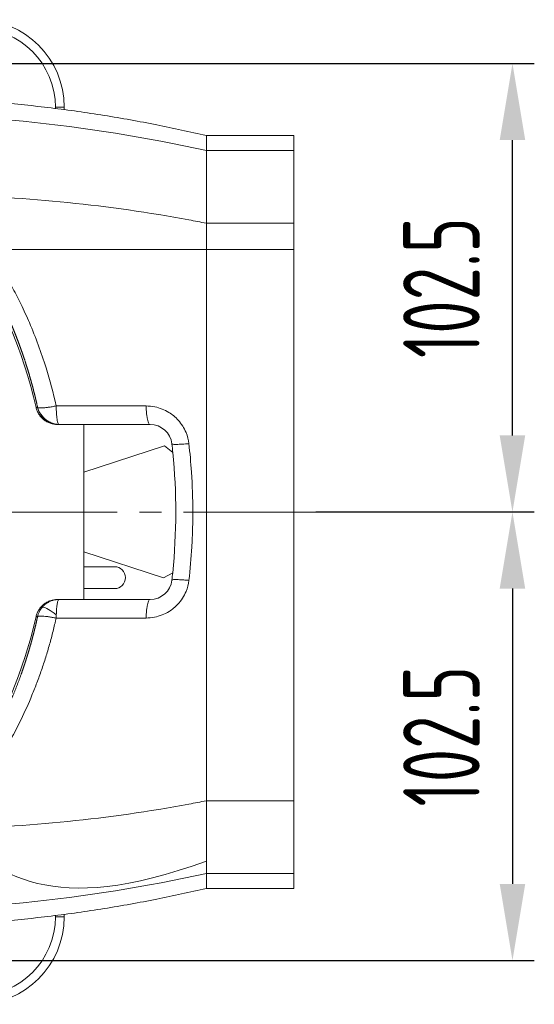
# Model space of a CAD drawing. Header units: millimetres. Extents: x 809 to 6054, y -5716 to -1261.
# Tile 50 of 94: x 4448 to 4566, y -5206 to -4981. Entities that reach past the tile are written whole.
import ezdxf

# ---------------------------------------------------------------- set-up
doc = ezdxf.new("R2010")
doc.units = ezdxf.units.MM
doc.header["$LTSCALE"] = 0.3175
doc.linetypes.add('CENTER2', pattern=[28.574999, 19.049999, -3.175, 3.175, -3.175])
for name, color, linetype, lineweight in [('1轮廓实线层', 7, 'Continuous', 18), ('3中心线层', 1, 'CENTER2', 13), ('7标注层', 4, 'Continuous', 13)]:
    doc.layers.add(name, color=color, linetype=linetype, lineweight=lineweight)
doc.styles.add('PC_TEXTSTYLE', font='ISOCP.SHX', dxfattribs={"width": 0.707, "bigfont": 'GBCBIG.SHX'})
doc.dimstyles.new('GB_LINEAR', dxfattribs={"dimtxt": 3.5, "dimasz": 3.5, "dimexe": 1, "dimexo": 0, "dimgap": 1.5, "dimtad": 1, "dimdsep": 46, "dimtxsty": 'PC_TEXTSTYLE', "dimcen": 0, "dimclrd": 256, "dimclrt": 3, "dimadec": 0, "dimazin": 2, "dimtp": 0.1, "dimtm": 0.1, "dimtfac": 0.71, "dimtdec": 3, "dimtmove": 0, "dimatfit": 3, "dimfxl": 1, "dimtfill": 1, "dimarcsym": 0})

# ---------------------------------------------------------------- blocks, each defined once
blk = doc.blocks.new('*D36')
at = {"layer": '7标注层', "color": 0, "lineweight": -2, "transparency": 16777216}
for p, q in [((4427.04, -4991.48), (4566.04, -4991.48)), ((4516.04, -5093.98), (4566.04, -5093.98))]:
    blk.add_line(p, q, dxfattribs=at)
at = {"layer": '7标注层', "lineweight": -2, "transparency": 16777216}
blk.add_line((4561.04, -5076.48), (4561.04, -5008.98), dxfattribs=at)
at = {"layer": '7标注层', "transparency": 16777216}
for points in [[(4563.96, -5008.98), (4558.12, -5008.98), (4561.04, -4991.48)], [(4558.12, -5076.48), (4563.96, -5076.48), (4561.04, -5093.98)]]:
    blk.add_solid(points, dxfattribs=at)
at = {"layer": 'Defpoints', "color": 0, "transparency": 16777216}
for p in [(4427.04, -4991.48), (4561.04, -4991.48), (4516.04, -5093.98)]:
    blk.add_point(p, dxfattribs=at)
at = {"layer": '7标注层', "color": 3, "transparency": 16777216, "insert": (4544.79, -5042.73), "char_height": 17.5, "attachment_point": 5, "rotation": 90, "style": 'PC_TEXTSTYLE', "bg_fill": 3, "box_fill_scale": 1.1, "bg_fill_color": 257, "bg_fill_transparency": 0}
blk.add_mtext('102.5', dxfattribs=at)
blk = doc.blocks.new('*D37')
at = {"layer": '7标注层', "color": 0, "lineweight": -2, "transparency": 16777216}
for p, q in [((4516.04, -5093.98), (4566.04, -5093.98)), ((4277.04, -5196.48), (4566.04, -5196.48))]:
    blk.add_line(p, q, dxfattribs=at)
at = {"layer": '7标注层', "lineweight": -2, "transparency": 16777216}
blk.add_line((4561.04, -5111.48), (4561.04, -5178.98), dxfattribs=at)
at = {"layer": '7标注层', "transparency": 16777216}
for points in [[(4563.96, -5111.48), (4558.12, -5111.48), (4561.04, -5093.98)], [(4558.12, -5178.98), (4563.96, -5178.98), (4561.04, -5196.48)]]:
    blk.add_solid(points, dxfattribs=at)
at = {"layer": 'Defpoints', "color": 0, "transparency": 16777216}
for p in [(4516.04, -5093.98), (4277.04, -5196.48), (4561.04, -5196.48)]:
    blk.add_point(p, dxfattribs=at)
at = {"layer": '7标注层', "color": 3, "transparency": 16777216, "insert": (4544.79, -5145.23), "char_height": 17.5, "attachment_point": 5, "rotation": 90, "style": 'PC_TEXTSTYLE', "bg_fill": 3, "box_fill_scale": 1.1, "bg_fill_color": 257, "bg_fill_transparency": 0}
blk.add_mtext('102.5', dxfattribs=at)

msp = doc.modelspace()

# ---------------------------------------------------------------- linework, layer by layer
at = {"layer": '1轮廓实线层'}
for p, q in [((4456.53912, -5001.48231), (4458.53912, -5001.48231)), ((4456.53912, -5001.79009), (4456.53912, -5001.48231)), ((4458.53912, -5001.48231), (4458.53912, -5002.03137)), ((4458.53912, -5001.48231), (4458.53912, -5002.07259)), ((4511.03912, -5007.96499), (4491.03912, -5007.96499)), ((4511.03912, -5011.40431), (4491.03912, -5011.40431)), ((4511.03912, -5027.99551), (4491.03912, -5027.99551)), ((4511.03912, -5033.98231), (4491.03912, -5033.98231)), ((4463.03912, -5073.98231), (4457.00242, -5073.98231)), ((4463.03912, -5084.88013), (4463.03912, -5073.98231)), ((4463.03912, -5073.98231), (4478.19054, -5073.98231)), ((4481.47984, -5078.88838), (4463.03912, -5084.88013)), ((4483.36733, -5080.38226), (4481.47984, -5078.88838)), ((4463.03912, -5084.88013), (4463.03912, -5103.08449)), ((4463.03912, -5103.08449), (4463.03912, -5106.48231)), ((4481.21382, -5108.98981), (4463.03912, -5103.08449)), ((4463.03912, -5106.48231), (4463.03912, -5111.48231)), ((4470.03912, -5106.48231), (4463.03912, -5106.48231)), ((4481.21382, -5108.98981), (4483.33917, -5107.86381)), ((4463.03912, -5111.48231), (4463.03912, -5113.98231)), ((4463.03912, -5111.48231), (4470.03912, -5111.48231)), ((4457.00242, -5113.98231), (4463.03912, -5113.98231)), ((4463.03912, -5113.98231), (4478.19054, -5113.98231)), ((4453.55835, -5115.73018), (4453.22665, -5116.12126)), ((4511.03912, -5159.96911), (4491.03912, -5159.96911)), ((4511.03912, -5176.56031), (4491.03912, -5176.56031)), ((4491.03912, -5179.99988), (4511.03912, -5179.99988)), ((4456.53912, -5186.48231), (4456.53912, -5186.17453)), ((4458.53912, -5185.89203), (4458.53912, -5186.48231)), ((4458.53912, -5185.93354), (4458.53912, -5186.48231)), ((4456.53912, -5186.48231), (4458.53912, -5186.48231))]:
    msp.add_line(p, q, dxfattribs=at)
for centre, radius, start, end in [((4438.53912, -5001.48231), 20, 0, 90), ((4438.53912, -5001.48231), 20, 0, 90), ((4438.53912, -5001.48231), 18, 0, 90), ((4346.03912, -5093.98231), 108.71272, 12.7042435, 33.4983734), ((4478.19054, -5078.98231), 5, 6.4757083, 90), ((4346.03912, -5093.98231), 138, 5.655742, 6.4757081), ((4346.03912, -5093.98231), 138, 354.2268183, 5.655742), ((4470.03912, -5108.98231), 2.5, 270, 90), ((4478.19054, -5108.98231), 5, 270, 353.5242919), ((4346.03912, -5093.98231), 138, 353.5242919, 354.2268183), ((4346.03912, -5093.98231), 108.71272, 270, 347.2957577), ((4438.53912, -5186.48231), 20, 270, 0), ((4438.53912, -5186.48231), 20, 270, 0), ((4438.53912, -5186.48231), 18, 270, 0)]:
    msp.add_arc(centre, radius, start, end, dxfattribs=at)
for start_param, end_param in [(6.029492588, 6.240350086), (5.003605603, 6.029492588)]:
    msp.add_ellipse((4457.32085, -5118.98231), major_axis=(-3.83817, 3.20445), ratio=0.162380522, start_param=start_param, end_param=end_param, dxfattribs=at)
for points, degree, knots in [([(4491.03921, -5007.97518), (4487.26632, -5007.08534), (4479.50606, -5005.40046), (4467.67272, -5003.28712), (4455.56311, -5001.57673), (4443.36391, -5000.30766), (4431.07581, -4999.47826), (4418.69916, -4999.09066), (4408.47916, -4999.12935), (4402.39092, -4999.31556), (4400.45296, -4999.39129)], 3, [0, 0, 0, 0, 0.127397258, 0.261116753, 0.395024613, 0.529307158, 0.664149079, 0.799732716, 0.936237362, 1, 1, 1, 1]), ([(4491.03921, -5011.40406), (4491.03921, -5011.23641), (4491.03921, -5010.73617), (4491.03921, -5009.75305), (4491.03921, -5008.81414), (4491.03921, -5008.14624), (4491.03921, -5007.9707), (4491.03921, -5007.96476), (4491.03921, -5007.96474)], 3, [0, 0, 0, 0, 0.19712246, 0.394246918, 0.591371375, 0.788495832, 0.98562029, 1, 1, 1, 1]), ([(4511.03912, -5007.96504), (4511.03912, -5007.96487), (4511.03912, -5008.05364), (4511.03912, -5008.3002), (4511.03912, -5008.4947), (4511.03912, -5009.31634), (4511.03912, -5011.40431)], 2, [0, 0, 0, 0.080980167, 0.195857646, 0.310735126, 0.310735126, 1, 1, 1]), ([(4491.03917, -5027.99543), (4491.03917, -5027.99531), (4491.03917, -5027.99518), (4491.03917, -5025.43649), (4491.03917, -5020.6793), (4491.03917, -5015.1971), (4491.03917, -5012.37648), (4491.03917, -5011.5717), (4491.03917, -5011.40406), (4491.03917, -5011.40404), (4491.03917, -5011.40402)], 3, [0, 0, 0, 0, 0.000013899, 0.000013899, 0.285723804, 0.57143371, 0.857143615, 0.999998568, 0.999998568, 1, 1, 1, 1]), ([(4491.03918, -5033.98233), (4491.03918, -5033.23875), (4491.03919, -5032.55277), (4491.03919, -5031.30121), (4491.03919, -5030.7356), (4491.03919, -5029.22764), (4491.03919, -5028.47421), (4491.03919, -5027.99544)], 3, [0, 0, 0, 0, 0.25, 0.25, 0.5, 0.5, 1, 1, 1, 1]), ([(4448.66496, -5046.54362), (4448.07015, -5045.31881), (4447.45135, -5044.10811), (4445.15193, -5039.83013), (4443.33745, -5036.84724), (4441.37308, -5033.98232)], 3, [0, 0, 0, 0, 0.279408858, 0.279408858, 1, 1, 1, 1]), ([(4491.0391, -5033.98231), (4486.96599, -5033.98231), (4482.87499, -5033.98231), (4474.65721, -5033.98231), (4470.53045, -5033.98231), (4465.34968, -5033.98231), (4463.79377, -5033.98231), (4462.23536, -5033.98231), (4461.19586, -5033.98231), (4460.6759, -5033.98231), (4458.07557, -5033.98231), (4455.99306, -5033.98231), (4449.73881, -5033.98231), (4445.56038, -5033.98231), (4441.37313, -5033.98231)], 3, [0, 0, 0, 0, 0.25, 0.25, 0.5, 0.5, 0.5625, 0.59375, 0.59375, 0.625, 0.625, 0.75, 0.75, 1, 1, 1, 1]), ([(4491.03912, -5033.98231), (4491.03912, -5034.75996), (4491.03912, -5035.53723), (4491.03912, -5042.83476), (4491.03912, -5050.41884), (4491.03912, -5060.40614), (4491.03912, -5070.71578), (4491.03912, -5077.23588), (4491.03912, -5083.82162), (4491.03912, -5088.87365), (4491.03912, -5093.96348), (4491.03912, -5099.87591), (4491.03912, -5105.77863), (4491.03912, -5111.5218), (4491.03912, -5117.2115), (4491.03912, -5127.52218), (4491.03912, -5137.50938), (4491.03912, -5145.09301), (4491.03912, -5152.39258), (4491.03912, -5156.23618), (4491.03912, -5159.96911)], 2, [0, 0, 0, 0.022600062, 0.022600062, 0.162228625, 0.162228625, 0.301857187, 0.301857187, 0.381644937, 0.381644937, 0.44148575, 0.44148575, 0.511300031, 0.511300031, 0.581114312, 0.581114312, 0.720742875, 0.720742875, 0.860371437, 0.860371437, 1, 1, 1]), ([(4511.03912, -5033.98231), (4511.03912, -5040.07695), (4511.03912, -5046.39498), (4511.03912, -5054.62463), (4511.03912, -5063.10237), (4511.03912, -5067.74914), (4511.03912, -5072.45637), (4511.03912, -5077.57008), (4511.03912, -5082.72512), (4511.03912, -5087.98784), (4511.03912, -5098.58359), (4511.03912, -5103.86757), (4511.03912, -5110.73927), (4511.03912, -5117.53914), (4511.03912, -5120.6139), (4511.03912, -5123.6609), (4511.03912, -5132.29075), (4511.03912, -5140.67499), (4511.03912, -5147.03844), (4511.03912, -5153.19673), (4511.03912, -5156.62702), (4511.03912, -5159.96911)], 2, [0, 0, 0, 0.125, 0.125, 0.25, 0.25, 0.3125, 0.3125, 0.375, 0.375, 0.4375, 0.5, 0.5, 0.583333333, 0.583333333, 0.625, 0.625, 0.75, 0.75, 0.875, 0.875, 1, 1, 1]), ([(4456.69443, -5069.74642), (4456.04115, -5066.79324), (4455.26705, -5063.87303), (4453.28316, -5057.49449), (4452.01491, -5054.05733), (4449.9677, -5049.30588), (4449.33139, -5047.9159), (4448.66496, -5046.54362)], 3, [0, 0, 0, 0, 0.365816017, 0.365816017, 0.812361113, 0.812361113, 1, 1, 1, 1]), ([(4448.66498, -5056.83309), (4448.647, -5056.78288), (4448.61104, -5056.68241), (4448.55678, -5056.53177), (4448.50226, -5056.3811), (4448.44747, -5056.23039), (4448.3924, -5056.07966), (4448.33706, -5055.92891), (4448.28144, -5055.77813), (4448.22555, -5055.62732), (4448.16939, -5055.47648), (4448.11294, -5055.32563), (4448.05622, -5055.17475), (4447.99923, -5055.02384), (4447.94195, -5054.87292), (4447.8844, -5054.72197), (4447.82657, -5054.571), (4447.76846, -5054.42002), (4447.71007, -5054.26901), (4447.6514, -5054.11798), (4447.59244, -5053.96694), (4447.53321, -5053.81588), (4447.4737, -5053.66481), (4447.4139, -5053.51371), (4447.35382, -5053.36261), (4447.29346, -5053.21149), (4447.23281, -5053.06035), (4447.17188, -5052.90921), (4447.11066, -5052.75805), (4447.04916, -5052.60688), (4446.98737, -5052.4557), (4446.9253, -5052.30451), (4446.86294, -5052.15331), (4446.80029, -5052.00211), (4446.73736, -5051.8509), (4446.67414, -5051.69968), (4446.61062, -5051.54845), (4446.54682, -5051.39722), (4446.48273, -5051.24599), (4446.41835, -5051.09475), (4446.35368, -5050.94351), (4446.28872, -5050.79227), (4446.22884, -5050.65348), (4446.19057, -5050.56513), (4446.17409, -5050.52716)], 3, [0, 0, 0, 0, 0.023528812, 0.047078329, 0.070648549, 0.094239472, 0.117851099, 0.141483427, 0.165136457, 0.188810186, 0.212504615, 0.23621974, 0.259955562, 0.283712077, 0.307489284, 0.331287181, 0.355105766, 0.378945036, 0.402804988, 0.426685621, 0.45058693, 0.474508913, 0.498451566, 0.522414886, 0.54639887, 0.570403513, 0.594428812, 0.618474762, 0.64254136, 0.6666286, 0.690736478, 0.71486499, 0.739014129, 0.763183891, 0.787374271, 0.811585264, 0.835816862, 0.860069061, 0.884341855, 0.908635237, 0.9329492, 0.957283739, 0.981638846, 1, 1, 1, 1]), ([(4452.44933, -5070.07667), (4452.43801, -5070.02481), (4452.41538, -5069.92107), (4452.38113, -5069.76549), (4452.34666, -5069.60989), (4452.31194, -5069.45427), (4452.27698, -5069.29863), (4452.24177, -5069.14297), (4452.20633, -5068.98729), (4452.17063, -5068.83159), (4452.1347, -5068.67588), (4452.09852, -5068.52014), (4452.06209, -5068.36439), (4452.02542, -5068.20862), (4451.9885, -5068.05284), (4451.95134, -5067.89704), (4451.91393, -5067.74122), (4451.87627, -5067.58539), (4451.83837, -5067.42955), (4451.80022, -5067.27369), (4451.76182, -5067.11782), (4451.72317, -5066.96194), (4451.68428, -5066.80605), (4451.64514, -5066.65015), (4451.60574, -5066.49423), (4451.5661, -5066.33831), (4451.52621, -5066.18238), (4451.48607, -5066.02644), (4451.44568, -5065.87049), (4451.40504, -5065.71453), (4451.36415, -5065.55857), (4451.32301, -5065.4026), (4451.28162, -5065.24663), (4451.23997, -5065.09065), (4451.19807, -5064.93466), (4451.15592, -5064.77868), (4451.11352, -5064.62269), (4451.07087, -5064.46669), (4451.02796, -5064.3107), (4450.9848, -5064.1547), (4450.94138, -5063.9987), (4450.89771, -5063.8427), (4450.85379, -5063.68671), (4450.80961, -5063.53071), (4450.76518, -5063.37472), (4450.72049, -5063.21873), (4450.67555, -5063.06274), (4450.63035, -5062.90675), (4450.58489, -5062.75077), (4450.53918, -5062.59479), (4450.49321, -5062.43882), (4450.44698, -5062.28286), (4450.4005, -5062.1269), (4450.35376, -5061.97095), (4450.30676, -5061.81501), (4450.2595, -5061.65907), (4450.21199, -5061.50315), (4450.16421, -5061.34724), (4450.11618, -5061.19133), (4450.06789, -5061.03544), (4450.01934, -5060.87956), (4449.97052, -5060.72369), (4449.92145, -5060.56784), (4449.87212, -5060.412), (4449.82253, -5060.25617), (4449.77267, -5060.10036), (4449.72256, -5059.94456), (4449.67218, -5059.78879), (4449.62154, -5059.63302), (4449.57064, -5059.47728), (4449.51948, -5059.32156), (4449.46806, -5059.16585), (4449.41637, -5059.01017), (4449.36442, -5058.8545), (4449.31221, -5058.69886), (4449.25973, -5058.54324), (4449.20699, -5058.38764), (4449.15398, -5058.23206), (4449.10071, -5058.07651), (4449.04718, -5057.92098), (4448.99338, -5057.76548), (4448.93931, -5057.61001), (4448.88499, -5057.45456), (4448.83039, -5057.29914), (4448.77553, -5057.14375), (4448.72041, -5056.98838), (4448.68346, -5056.88486), (4448.66498, -5056.83309)], 3, [0, 0, 0, 0, 0.01149967, 0.023005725, 0.034518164, 0.046036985, 0.057562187, 0.069093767, 0.080631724, 0.092176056, 0.103726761, 0.115283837, 0.126847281, 0.138417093, 0.149993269, 0.161575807, 0.173164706, 0.184759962, 0.196361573, 0.207969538, 0.219583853, 0.231204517, 0.242831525, 0.254464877, 0.266104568, 0.277750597, 0.289402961, 0.301061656, 0.31272668, 0.32439803, 0.336075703, 0.347759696, 0.359450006, 0.371146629, 0.382849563, 0.394558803, 0.406274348, 0.417996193, 0.429724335, 0.441458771, 0.453199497, 0.464946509, 0.476699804, 0.488459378, 0.500225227, 0.511997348, 0.523775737, 0.53556039, 0.547351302, 0.559148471, 0.570951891, 0.582761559, 0.59457747, 0.606399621, 0.618228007, 0.630062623, 0.641903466, 0.653750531, 0.665603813, 0.677463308, 0.689329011, 0.701200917, 0.713079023, 0.724963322, 0.736853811, 0.748750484, 0.760653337, 0.772562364, 0.78447756, 0.796398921, 0.808326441, 0.820260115, 0.832199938, 0.844145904, 0.856098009, 0.868056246, 0.88002061, 0.891991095, 0.903967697, 0.915950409, 0.927939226, 0.939934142, 0.951935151, 0.963942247, 0.975955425, 0.987974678, 1, 1, 1, 1]), ([(4457.00242, -5073.98231), (4456.85998, -5073.98231), (4456.71854, -5073.97629), (4456.43756, -5073.95265), (4456.29803, -5073.93503), (4456.02087, -5073.88824), (4455.88324, -5073.85907), (4455.60991, -5073.78906), (4455.47418, -5073.74822), (4455.20478, -5073.65452), (4455.07305, -5073.60232), (4454.81534, -5073.48755), (4454.68935, -5073.42499), (4454.3199, -5073.22196), (4454.08492, -5073.06621), (4453.83384, -5072.86704), (4453.80612, -5072.84457), (4453.75132, -5072.79918), (4453.66998, -5072.73032), (4453.48615, -5072.56442), (4453.33869, -5072.4133), (4453.15091, -5072.20402), (4453.06144, -5072.09548), (4452.89145, -5071.87051), (4452.81093, -5071.75408), (4452.71607, -5071.60344), (4452.69737, -5071.57304), (4452.66074, -5071.51201), (4452.60686, -5071.42004), (4452.55615, -5071.32678), (4452.45893, -5071.13858), (4452.39969, -5071.01087), (4452.29226, -5070.75098), (4452.24406, -5070.61881), (4452.15878, -5070.34999), (4452.12169, -5070.21335), (4452.09036, -5070.07437)], 3, [0, 0, 0, 0, 0.0625, 0.0625, 0.125, 0.125, 0.1875, 0.1875, 0.25, 0.25, 0.3125, 0.3125, 0.375, 0.375, 0.5, 0.5, 0.515625, 0.515625, 0.53125, 0.5625, 0.625, 0.625, 0.6875, 0.6875, 0.75, 0.75, 0.765625, 0.765625, 0.78125, 0.8125, 0.8125, 0.875, 0.875, 0.9375, 0.9375, 1, 1, 1, 1]), ([(4452.44933, -5070.07667), (4452.47512, -5070.11218), (4452.58827, -5070.16937), (4452.93626, -5070.21044), (4453.37299, -5070.20602), (4453.69729, -5070.1848), (4453.81952, -5070.17495)], 3, [0, 0, 0, 0, 0.281441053, 0.56288224, 0.844323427, 1, 1, 1, 1]), ([(4456.06362, -5073.82121), (4455.85228, -5073.76613), (4455.33921, -5073.59583), (4454.57343, -5073.1944), (4453.81822, -5072.5889), (4453.19291, -5071.84965), (4452.72067, -5071.00405), (4452.51958, -5070.39033), (4452.44933, -5070.07667)], 3, [0, 0, 0, 0, 0.119778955, 0.295823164, 0.471867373, 0.647911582, 0.823955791, 1, 1, 1, 1]), ([(4452.44934, -5070.0767), (4452.46801, -5070.1443), (4452.48912, -5070.21527), (4452.53331, -5070.35265), (4452.55683, -5070.42087), (4452.63169, -5070.6241), (4452.68729, -5070.7577), (4452.87138, -5071.1528), (4453.01743, -5071.40926), (4453.52777, -5072.15065), (4453.9515, -5072.59545), (4454.74879, -5073.16877), (4455.03722, -5073.33967), (4455.50253, -5073.55726), (4455.66342, -5073.62349), (4455.99824, -5073.74175), (4456.17363, -5073.79406), (4456.655, -5073.91038), (4456.96641, -5073.95719), (4457.2855, -5073.97463)], 3, [0, 0, 0, 0, 0.036438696, 0.036438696, 0.072882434, 0.072882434, 0.14576991, 0.14576991, 0.291544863, 0.291544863, 0.583094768, 0.583094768, 0.728869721, 0.728869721, 0.801757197, 0.801757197, 0.874644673, 0.874644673, 1, 1, 1, 1]), ([(4453.81952, -5070.17495), (4453.91827, -5070.167), (4454.25224, -5070.13638), (4454.88843, -5070.05857), (4455.76006, -5069.92262), (4456.38033, -5069.80837), (4456.69443, -5069.74642)], 3, [0, 0, 0, 0, 0.129642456, 0.419761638, 0.709880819, 1, 1, 1, 1]), ([(4473.03912, -5069.75471), (4471.02972, -5069.75349), (4469.01693, -5069.75234), (4463.57379, -5069.74944), (4460.13767, -5069.74782), (4456.69443, -5069.74642)], 3, [0, 0, 0, 0, 0.370343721, 0.370343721, 1, 1, 1, 1]), ([(4456.69443, -5069.74642), (4456.70097, -5070.07992), (4456.72262, -5070.73644), (4456.77954, -5071.64957), (4456.85857, -5072.4537), (4456.95647, -5073.116), (4457.0641, -5073.58683), (4457.14006, -5073.78386), (4457.17599, -5073.85033)], 3, [0, 0, 0, 0, 0.170567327, 0.341134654, 0.511701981, 0.682269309, 0.852836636, 1, 1, 1, 1]), ([(4487.04478, -5078.3591), (4486.94534, -5077.49835), (4486.72753, -5076.64913), (4485.97419, -5074.80333), (4485.36417, -5073.83592), (4483.97851, -5072.30815), (4483.24999, -5071.70628), (4481.47438, -5070.62096), (4480.39282, -5070.19573), (4478.60973, -5069.82707), (4477.93146, -5069.75784), (4477.25492, -5069.75739)], 3, [0, 0, 0, 0, 0.183619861, 0.183619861, 0.420380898, 0.420380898, 0.616424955, 0.616424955, 0.856805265, 0.856805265, 1, 1, 1, 1]), ([(4457.3206, -5073.98231), (4456.99963, -5073.98231), (4456.57608, -5073.94127), (4456.1629, -5073.84709), (4456.06362, -5073.82121)], 3, [0, 0, 0, 0, 0.757799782, 1, 1, 1, 1]), ([(4457.17599, -5073.85033), (4457.1817, -5073.8609), (4457.2292, -5073.94332), (4457.27783, -5073.98231), (4457.3206, -5073.98231)], 3, [0, 0, 0, 0, 0.120656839, 1, 1, 1, 1]), ([(4483.15864, -5078.4184), (4483.1611, -5078.44005), (4483.18694, -5078.45904), (4483.28459, -5078.49119), (4483.35646, -5078.50434), (4483.54411, -5078.52445), (4483.65997, -5078.53139), (4483.93238, -5078.53888), (4484.08896, -5078.53942), (4484.43846, -5078.53409), (4484.63137, -5078.52821), (4485.04816, -5078.51021), (4485.27198, -5078.49808), (4485.74433, -5078.4679), (4485.9928, -5078.44986), (4486.50742, -5078.40837), (4486.77356, -5078.38492), (4487.04478, -5078.3591)], 3, [0, 0, 0, 0, 0.125, 0.125, 0.25, 0.25, 0.375, 0.375, 0.5, 0.5, 0.625, 0.625, 0.75, 0.75, 0.875, 0.875, 1, 1, 1, 1]), ([(4487.04478, -5109.60479), (4487.33854, -5107.06247), (4487.56099, -5104.50855), (4487.77785, -5100.81105), (4487.83029, -5099.67171), (4487.91917, -5097.01741), (4487.94457, -5095.50004), (4487.94457, -5090.93467), (4487.84209, -5087.88591), (4487.49178, -5082.68), (4487.29392, -5080.51549), (4487.04478, -5078.3591)], 3, [0, 0, 0, 0, 0.245622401, 0.245622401, 0.354756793, 0.354756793, 0.5, 0.5, 0.791684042, 0.791684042, 1, 1, 1, 1]), ([(4477.25491, -5118.20623), (4477.90155, -5118.20581), (4478.54973, -5118.14256), (4480.35698, -5117.78584), (4481.48953, -5117.34233), (4483.24215, -5116.25518), (4483.91699, -5115.70213), (4485.3037, -5114.21853), (4485.94431, -5113.22311), (4486.72225, -5111.33498), (4486.94414, -5110.47582), (4487.04479, -5109.60478)], 3, [0, 0, 0, 0, 0.1368651, 0.1368651, 0.388094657, 0.388094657, 0.569364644, 0.569364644, 0.814166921, 0.814166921, 1, 1, 1, 1]), ([(4452.09036, -5117.89024), (4452.12169, -5117.75127), (4452.15878, -5117.61464), (4452.24404, -5117.34588), (4452.29222, -5117.21375), (4452.3996, -5116.95395), (4452.45881, -5116.8263), (4452.55596, -5116.63819), (4452.60663, -5116.54499), (4452.66046, -5116.45307), (4452.69706, -5116.39208), (4452.71574, -5116.3617), (4452.81066, -5116.21095), (4452.8912, -5116.09445), (4453.06122, -5115.86942), (4453.15068, -5115.76087), (4453.3384, -5115.55161), (4453.48579, -5115.40055), (4453.64323, -5115.25843), (4453.75044, -5115.1657), (4453.8052, -5115.12031), (4454.08444, -5114.89873), (4454.31962, -5114.74281), (4454.68935, -5114.53962), (4454.81543, -5114.47702), (4455.00884, -5114.39089), (4455.07403, -5114.36348), (4455.20587, -5114.3113), (4455.27257, -5114.28651), (4455.47455, -5114.21628), (4455.6102, -5114.17548), (4455.88343, -5114.10551), (4456.02102, -5114.07635), (4456.29811, -5114.02958), (4456.43761, -5114.01196), (4456.71855, -5113.98832), (4456.85998, -5113.98231), (4457.00242, -5113.98231)], 3, [0, 0, 0, 0, 0.0625, 0.0625, 0.125, 0.125, 0.1875, 0.1875, 0.21875, 0.234375, 0.234375, 0.25, 0.25, 0.3125, 0.3125, 0.375, 0.375, 0.4375, 0.46875, 0.46875, 0.5, 0.5, 0.625, 0.625, 0.6875, 0.6875, 0.71875, 0.71875, 0.75, 0.75, 0.8125, 0.8125, 0.875, 0.875, 0.9375, 0.9375, 1, 1, 1, 1]), ([(4453.50851, -5115.75412), (4453.67687, -5115.55467), (4453.86086, -5115.36846), (4454.25564, -5115.02711), (4454.46637, -5114.87192), (4454.9095, -5114.59646), (4455.14185, -5114.47614), (4455.62246, -5114.27328), (4455.87073, -5114.19079), (4456.12389, -5114.12815)], 3, [0, 0, 0, 0, 0.25, 0.25, 0.5, 0.5, 0.75, 0.75, 1, 1, 1, 1]), ([(4456.12389, -5114.12815), (4456.31947, -5114.07977), (4456.51797, -5114.04328), (4456.91794, -5113.99456), (4457.11939, -5113.98231), (4457.32085, -5113.98231)], 3, [0, 0, 0, 0, 0.5, 0.5, 1, 1, 1, 1]), ([(4457.32085, -5113.98231), (4457.28752, -5113.98231), (4457.2542, -5114.00313), (4457.18837, -5114.08578), (4457.15588, -5114.14769), (4457.09251, -5114.31098), (4457.06165, -5114.41238), (4457.00233, -5114.65227), (4456.97387, -5114.79067), (4456.92007, -5115.10116), (4456.89472, -5115.27318), (4456.84776, -5115.64651), (4456.82616, -5115.84786), (4456.78722, -5116.2748), (4456.7699, -5116.50043), (4456.73995, -5116.97038), (4456.72733, -5117.21469), (4456.71722, -5117.46532)], 3, [0, 0, 0, 0, 0.125, 0.125, 0.25, 0.25, 0.375, 0.375, 0.5, 0.5, 0.625, 0.625, 0.75, 0.75, 0.875, 0.875, 1, 1, 1, 1]), ([(4478.19054, -5113.98231), (4478.12673, -5113.98231), (4477.9991, -5114.05064), (4477.81545, -5114.35395), (4477.64708, -5114.84573), (4477.50084, -5115.50595), (4477.38268, -5116.30773), (4477.29741, -5117.21842), (4477.26482, -5117.87342), (4477.25492, -5118.20623)], 3, [0, 0, 0, 0, 0.142857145, 0.28571429, 0.428571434, 0.571428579, 0.714285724, 0.857142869, 1, 1, 1, 1]), ([(4452.44956, -5117.88795), (4452.49338, -5117.69231), (4452.54898, -5117.49932), (4452.68285, -5117.12139), (4452.76115, -5116.93647), (4452.93937, -5116.57739), (4453.03926, -5116.40321), (4453.25919, -5116.06812), (4453.37925, -5115.90723), (4453.50851, -5115.75412)], 3, [0, 0, 0, 0, 0.25, 0.25, 0.5, 0.5, 0.75, 0.75, 1, 1, 1, 1]), ([(4448.66489, -5141.41992), (4449.55284, -5139.59161), (4450.38734, -5137.73195), (4451.55729, -5134.90153), (4451.93363, -5133.95124), (4452.65886, -5132.03737), (4453.35662, -5130.1104), (4453.99908, -5128.15971), (4454.61372, -5126.19838), (4454.90712, -5125.21216), (4455.46596, -5123.22952), (4455.73138, -5122.23315), (4456.10845, -5120.73191), (4456.23062, -5120.23038), (4456.4086, -5119.47653), (4456.46705, -5119.22499), (4456.58219, -5118.72141), (4456.63887, -5118.46954), (4456.69468, -5118.21724)], 3, [0, 0, 0, 0, 0.25, 0.25, 0.375, 0.375, 0.5, 0.625, 0.625, 0.75, 0.75, 0.875, 0.875, 0.9375, 0.9375, 0.96875, 0.96875, 1, 1, 1, 1]), ([(4448.66498, -5131.13197), (4448.68134, -5131.08613), (4448.71407, -5130.99447), (4448.76292, -5130.85691), (4448.81156, -5130.71933), (4448.86, -5130.58173), (4448.90823, -5130.44411), (4448.95625, -5130.30646), (4449.00406, -5130.16879), (4449.05166, -5130.03111), (4449.09906, -5129.8934), (4449.14625, -5129.75567), (4449.19323, -5129.61793), (4449.24001, -5129.48016), (4449.28658, -5129.34238), (4449.33294, -5129.20458), (4449.37909, -5129.06676), (4449.42504, -5128.92893), (4449.47078, -5128.79108), (4449.51632, -5128.65321), (4449.56165, -5128.51533), (4449.60678, -5128.37744), (4449.6517, -5128.23953), (4449.69641, -5128.1016), (4449.74092, -5127.96367), (4449.78522, -5127.82572), (4449.82932, -5127.68775), (4449.87322, -5127.54978), (4449.91691, -5127.41179), (4449.9604, -5127.2738), (4450.00368, -5127.13579), (4450.04676, -5126.99777), (4450.08963, -5126.85974), (4450.1323, -5126.72171), (4450.17477, -5126.58366), (4450.21704, -5126.44561), (4450.2591, -5126.30754), (4450.30096, -5126.16948), (4450.34262, -5126.0314), (4450.38408, -5125.89332), (4450.42533, -5125.75523), (4450.46638, -5125.61713), (4450.50723, -5125.47903), (4450.54788, -5125.34093), (4450.58833, -5125.20282), (4450.62858, -5125.06471), (4450.66862, -5124.92659), (4450.70847, -5124.78847), (4450.74811, -5124.65035), (4450.78756, -5124.51223), (4450.8268, -5124.3741), (4450.86584, -5124.23598), (4450.90469, -5124.09785), (4450.94334, -5123.95972), (4450.98178, -5123.82159), (4451.02003, -5123.68347), (4451.05808, -5123.54534), (4451.09593, -5123.40721), (4451.13358, -5123.26909), (4451.17103, -5123.13097), (4451.20829, -5122.99285), (4451.24535, -5122.85473), (4451.28221, -5122.71662), (4451.31887, -5122.57851), (4451.35534, -5122.44041), (4451.39161, -5122.30231), (4451.42768, -5122.16421), (4451.46356, -5122.02612), (4451.49924, -5121.88804), (4451.53472, -5121.74996), (4451.57001, -5121.61189), (4451.6051, -5121.47383), (4451.64, -5121.33577), (4451.6747, -5121.19773), (4451.70921, -5121.05969), (4451.74352, -5120.92166), (4451.77764, -5120.78363), (4451.81156, -5120.64562), (4451.84529, -5120.50762), (4451.87883, -5120.36963), (4451.91217, -5120.23165), (4451.94532, -5120.09368), (4451.97828, -5119.95572), (4452.01104, -5119.81777), (4452.04361, -5119.67984), (4452.07599, -5119.54191), (4452.10817, -5119.404), (4452.14017, -5119.26611), (4452.17197, -5119.12823), (4452.20358, -5118.99036), (4452.235, -5118.85251), (4452.26622, -5118.71467), (4452.29726, -5118.57685), (4452.32811, -5118.43904), (4452.35876, -5118.30125), (4452.38922, -5118.16348), (4452.41951, -5118.02572), (4452.43955, -5117.93387), (4452.44956, -5117.88795)], 3, [0, 0, 0, 0, 0.010647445, 0.021290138, 0.031928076, 0.042561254, 0.053189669, 0.063813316, 0.074432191, 0.08504629, 0.095655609, 0.106260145, 0.116859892, 0.127454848, 0.138045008, 0.148630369, 0.159210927, 0.169786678, 0.180357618, 0.190923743, 0.201485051, 0.212041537, 0.222593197, 0.233140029, 0.243682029, 0.254219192, 0.264751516, 0.275278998, 0.285801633, 0.296319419, 0.306832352, 0.317340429, 0.327843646, 0.338342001, 0.34883549, 0.35932411, 0.369807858, 0.380286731, 0.390760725, 0.401229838, 0.411694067, 0.422153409, 0.43260786, 0.443057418, 0.453502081, 0.463941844, 0.474376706, 0.484806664, 0.495231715, 0.505651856, 0.516067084, 0.526477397, 0.536882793, 0.547283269, 0.557678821, 0.568069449, 0.578455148, 0.588835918, 0.599211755, 0.609582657, 0.619948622, 0.630309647, 0.64066573, 0.651016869, 0.661363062, 0.671704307, 0.6820406, 0.692371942, 0.702698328, 0.713019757, 0.723336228, 0.733647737, 0.743954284, 0.754255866, 0.764552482, 0.774844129, 0.785130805, 0.79541251, 0.805689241, 0.815960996, 0.826227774, 0.836489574, 0.846746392, 0.856998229, 0.867245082, 0.877486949, 0.88772383, 0.897955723, 0.908182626, 0.918404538, 0.928621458, 0.938833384, 0.949040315, 0.959242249, 0.969439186, 0.979631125, 0.989818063, 1, 1, 1, 1]), ([(4453.57717, -5117.77202), (4453.41567, -5117.7625), (4453.26908, -5117.7578), (4453.00902, -5117.75811), (4452.8956, -5117.76312), (4452.70467, -5117.78276), (4452.62712, -5117.79737), (4452.50983, -5117.83586), (4452.47002, -5117.85973), (4452.44956, -5117.88795)], 3, [0, 0, 0, 0, 0.25, 0.25, 0.5, 0.5, 0.75, 0.75, 1, 1, 1, 1]), ([(4456.69468, -5118.21724), (4456.39412, -5118.15797), (4456.09718, -5118.10313), (4455.5208, -5118.00418), (4455.24136, -5117.96008), (4454.70958, -5117.88413), (4454.45728, -5117.8523), (4453.98846, -5117.80197), (4453.77201, -5117.7835), (4453.57717, -5117.77202)], 3, [0, 0, 0, 0, 0.25, 0.25, 0.5, 0.5, 0.75, 0.75, 1, 1, 1, 1]), ([(4456.69468, -5118.21724), (4460.13788, -5118.21579), (4463.57395, -5118.21418), (4469.01701, -5118.21127), (4471.02976, -5118.21013), (4473.03912, -5118.20891)], 3, [0, 0, 0, 0, 0.629658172, 0.629658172, 1, 1, 1, 1]), ([(4446.17862, -5137.42704), (4446.18599, -5137.41005), (4446.23439, -5137.29838), (4446.3234, -5137.092), (4446.44499, -5136.80772), (4446.56554, -5136.52345), (4446.68507, -5136.23921), (4446.80358, -5135.95499), (4446.92107, -5135.67081), (4447.03754, -5135.38666), (4447.153, -5135.10255), (4447.26746, -5134.81849), (4447.3809, -5134.53449), (4447.49335, -5134.25053), (4447.60479, -5133.96664), (4447.71524, -5133.68282), (4447.8247, -5133.39907), (4447.93317, -5133.11539), (4448.04065, -5132.8318), (4448.14715, -5132.54829), (4448.25268, -5132.26487), (4448.35723, -5131.98154), (4448.46079, -5131.69831), (4448.56344, -5131.41521), (4448.63115, -5131.22633), (4448.66498, -5131.13197)], 3, [0, 0, 0, 0, 0.008231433, 0.054088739, 0.099872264, 0.145581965, 0.191217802, 0.236779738, 0.282267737, 0.327681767, 0.373021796, 0.418287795, 0.463479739, 0.508597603, 0.553641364, 0.598611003, 0.643506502, 0.688327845, 0.733075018, 0.77774801, 0.822346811, 0.866871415, 0.911321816, 0.955698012, 1, 1, 1, 1]), ([(4437.24427, -5159.5498), (4440.43966, -5155.55749), (4443.31968, -5151.28044), (4446.8455, -5145.0261), (4447.78164, -5143.23853), (4448.66489, -5141.41992)], 3, [0, 0, 0, 0, 0.71978918, 0.71978918, 1, 1, 1, 1]), ([(4491.03912, -5159.96911), (4491.03912, -5159.97611), (4491.03912, -5160.20853), (4491.03912, -5160.29762), (4491.03912, -5160.59507), (4491.03912, -5161.21466), (4491.03912, -5162.43307), (4491.03912, -5164.7828), (4491.03912, -5167.63227), (4491.03912, -5170.1621), (4491.03912, -5172.32821), (4491.03912, -5174.09514), (4491.03912, -5175.4416), (4491.03912, -5176.1151), (4491.03912, -5176.36662), (4491.03912, -5176.47078), (4491.03912, -5176.51434), (4491.03912, -5176.52628), (4491.03912, -5176.56118), (4491.03912, -5176.56031)], 2, [0, 0, 0, 0.008928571, 0.008928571, 0.015625, 0.03125, 0.0625, 0.125, 0.25, 0.375, 0.5, 0.625, 0.75, 0.875, 0.9375, 0.96875, 0.984375, 0.990625, 0.990625, 1, 1, 1]), ([(4511.03912, -5159.96911), (4511.03912, -5159.97966), (4511.03912, -5160.15395), (4511.03912, -5160.28537), (4511.03912, -5160.59462), (4511.03912, -5161.21422), (4511.03912, -5162.43263), (4511.03912, -5164.78239), (4511.03912, -5167.63191), (4511.03912, -5170.16178), (4511.03912, -5172.32794), (4511.03912, -5174.09492), (4511.03912, -5175.44145), (4511.03912, -5176.115), (4511.03912, -5176.36654), (4511.03912, -5176.47071), (4511.03912, -5176.51719), (4511.03912, -5176.56038), (4511.03912, -5176.56031)], 2, [0, 0, 0, 0.0078125, 0.0078125, 0.015625, 0.03125, 0.0625, 0.125, 0.25, 0.375, 0.5, 0.625, 0.75, 0.875, 0.9375, 0.96875, 0.984375, 0.9921875, 1, 1, 1]), ([(4431.25849, -5166.41079), (4431.25886, -5166.41077), (4431.25924, -5166.41077), (4431.2661, -5166.41118), (4431.27143, -5166.41503), (4431.28656, -5166.4253), (4431.29594, -5166.43298), (4431.38065, -5166.50129), (4431.45407, -5166.56383), (4443.60576, -5176.69327), (4455.32125, -5186.76621), (4491.03762, -5173.7689)], 3, [0, 0, 0, 0, 0.000022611, 0.000022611, 0.000403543, 0.000403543, 0.001165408, 0.001165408, 0.007260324, 0.007260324, 1, 1, 1, 1]), ([(4491.03912, -5176.56031), (4491.03912, -5177.34917), (4491.03912, -5177.96331), (4491.03912, -5178.95974), (4491.03912, -5179.47019), (4491.03912, -5179.99918), (4491.03912, -5179.99988)], 2, [0, 0, 0, 0.345047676, 0.345047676, 0.690095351, 0.690095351, 1, 1, 1]), ([(4511.03912, -5176.56031), (4511.03912, -5177.34914), (4511.03912, -5177.96331), (4511.03912, -5178.9597), (4511.03912, -5179.47019), (4511.03912, -5180.0006), (4511.03912, -5179.99988)], 2, [0, 0, 0, 0.344760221, 0.344760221, 0.689520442, 0.689520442, 1, 1, 1]), ([(4400.42571, -5188.57226), (4402.37275, -5188.6485), (4408.47006, -5188.83524), (4418.69916, -5188.87396), (4431.07581, -5188.48636), (4443.36391, -5187.65695), (4455.56311, -5186.38789), (4467.67272, -5184.6775), (4479.50619, -5182.56413), (4487.26659, -5180.87922), (4491.03961, -5179.98935)], 3, [0, 0, 0, 0, 0.064042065, 0.200505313, 0.336047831, 0.470848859, 0.605090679, 0.738957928, 0.87263687, 1, 1, 1, 1])]:
    msp.add_open_spline(points, degree=degree, knots=knots, dxfattribs=at)
for points, degree in [([(4491.03922, -5011.40406), (4463.47223, -5005.26792), (4435.18644, -5002.45276), (4406.18182, -5002.95858)], 3), ([(4511.03912, -5011.40431), (4511.03912, -5011.62479), (4511.03912, -5012.52295), (4511.03912, -5013.86928), (4511.03912, -5015.63606), (4511.03912, -5017.80204), (4511.03912, -5020.33175), (4511.03912, -5023.1811), (4511.03912, -5026.31669), (4511.03912, -5027.99551)], 2), ([(4487.03912, -5027.22801), (4468.76016, -5023.83679), (4450.16675, -5021.9454), (4431.25869, -5021.55385)], 3), ([(4491.03919, -5027.99544), (4489.70751, -5027.73163), (4488.37415, -5027.47582), (4487.03912, -5027.22801)], 3), ([(4511.03912, -5027.99551), (4511.03912, -5030.96065), (4511.03912, -5033.98231)], 2), ([(4452.3803, -5070.07623), (4452.30731, -5070.07576), (4452.21051, -5070.07514), (4452.09036, -5070.07438)], 3), ([(4452.44933, -5070.07667), (4452.42937, -5070.07654), (4452.40636, -5070.07639), (4452.3803, -5070.07623)], 3), ([(4477.25492, -5069.75739), (4475.85139, -5069.75646), (4474.44609, -5069.75557), (4473.03912, -5069.75471)], 3), ([(4478.19054, -5073.98231), (4478.12672, -5073.98231), (4477.99908, -5073.91396), (4477.81542, -5073.61056), (4477.64704, -5073.11865), (4477.50079, -5072.45825), (4477.38264, -5071.65628), (4477.29739, -5070.74539), (4477.26482, -5070.09026), (4477.25492, -5069.75739)], 3), ([(4483.15864, -5109.54622), (4483.16146, -5109.52143), (4483.22817, -5109.4788), (4483.50785, -5109.43799), (4483.95687, -5109.42183), (4484.55878, -5109.4309), (4485.29151, -5109.46487), (4486.12818, -5109.52251), (4486.73481, -5109.57529), (4487.04478, -5109.60479)], 3), ([(4452.3803, -5117.88839), (4452.30731, -5117.88885), (4452.21051, -5117.88947), (4452.09036, -5117.89024)], 3), ([(4452.44956, -5117.88795), (4452.4294, -5117.88876), (4452.40631, -5117.8889), (4452.3803, -5117.88839)], 3), ([(4456.71722, -5117.46532), (4456.70727, -5117.71089), (4456.69972, -5117.96252), (4456.69468, -5118.2172)], 3), ([(4473.03912, -5118.20891), (4474.44608, -5118.20805), (4475.85139, -5118.20716), (4477.25492, -5118.20623)], 3), ([(4487.03912, -5160.73661), (4468.76016, -5164.12783), (4450.16675, -5166.01922), (4431.25869, -5166.41077)], 3), ([(4491.03919, -5159.96918), (4489.70751, -5160.23299), (4488.37415, -5160.4888), (4487.03912, -5160.73661)], 3), ([(4491.03922, -5176.56056), (4463.48929, -5182.6929), (4435.22143, -5185.50838), (4406.23564, -5185.00697)], 3)]:
    msp.add_open_spline(points, degree=degree, dxfattribs=at)
at = {"layer": '3中心线层', "ltscale": 5}
msp.add_line((4516.03912, -5093.98231), (4228.53912, -5093.98231), dxfattribs=at)

# ---------------------------------------------------------------- next in the draw order: dimensions: what is measured, and where the dimension line sits
at = {"layer": '7标注层'}
dim = msp.add_linear_dim(base=(4561.03912, -4991.48231), p1=(4516.03912, -5093.98231), p2=(4427.03912, -4991.48231), angle=90, dimstyle='GB_LINEAR', override={"dimscale": 5, "dimgap": 1.5, "dimtad": 1, "dimjust": 0, "dimdec": 2, "dimlfac": 1, "dimse1": 0, "dimse2": 0, "dimsd1": 0, "dimsd2": 0, "dimclrd": 256, "dimclre": 0, "dimtofl": 1}, dxfattribs=at)
dim.commit()
dim.dimension.update_dxf_attribs({"geometry": '*D36', "text_midpoint": (4544.78912, -5042.73231)})

# ---------------------------------------------------------------- next in the draw order: dimensions: what is measured, and where the dimension line sits
dim = msp.add_linear_dim(base=(4561.03912, -5196.48231), p1=(4516.03912, -5093.98231), p2=(4277.03912, -5196.48231), angle=90, dimstyle='GB_LINEAR', override={"dimscale": 5, "dimgap": 1.5, "dimtad": 1, "dimjust": 0, "dimdec": 2, "dimlfac": 1, "dimse1": 0, "dimse2": 0, "dimsd1": 0, "dimsd2": 0, "dimtofl": 1}, dxfattribs=at)
dim.commit()
dim.dimension.update_dxf_attribs({"geometry": '*D37', "text_midpoint": (4544.78912, -5145.23231)})

doc.saveas('drawing.dxf')
